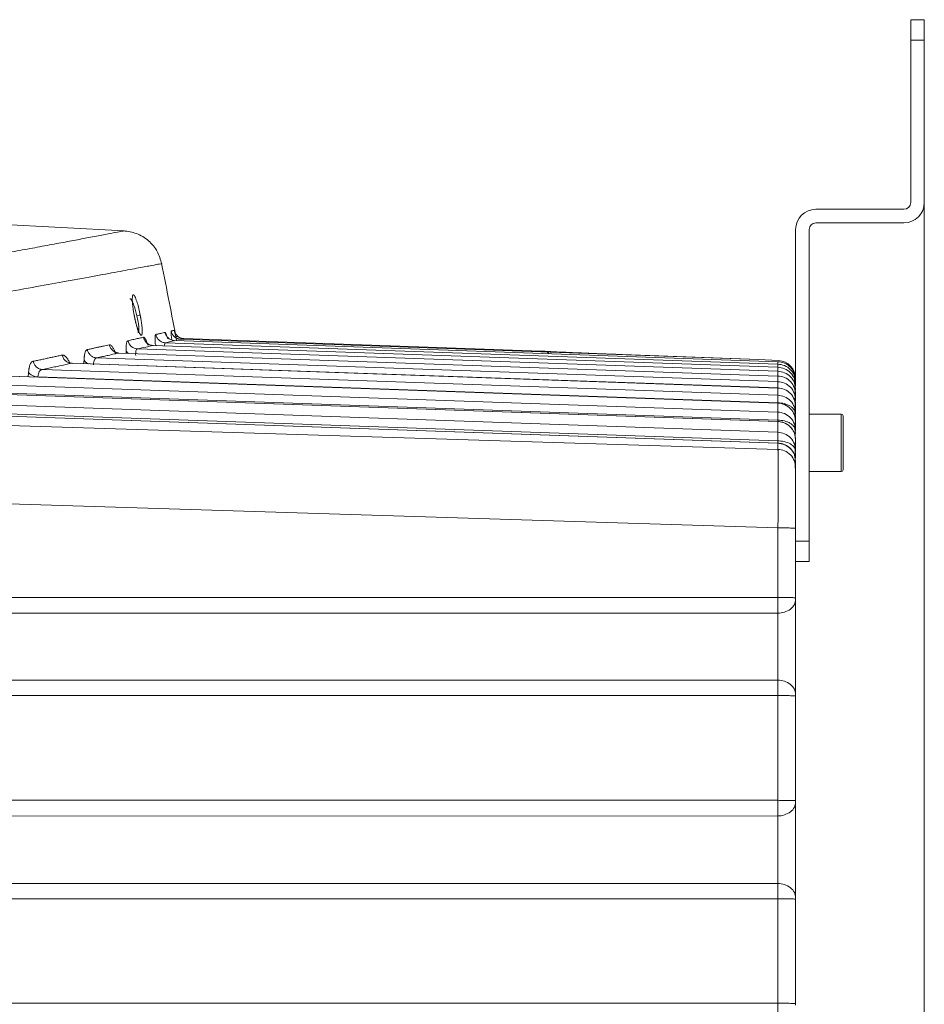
# Model space of a CAD drawing. Header units: millimetres. Extents: x 0 to 594, y 0 to 420.
# Tile 64 of 75: x 304 to 331, y 348 to 377. Entities that reach past the tile are written whole.
import ezdxf

# ---------------------------------------------------------------- set-up
doc = ezdxf.new("R2010")
doc.units = ezdxf.units.MM
doc.styles.add('SLDTEXTSTYLE1', font='TXT', dxfattribs={"width": 0.605})
doc.dimstyles.new('SLDDIMSTYLE1', dxfattribs={"dimtxt": 2.568319, "dimasz": 3.3, "dimexe": 0, "dimexo": 0.0625, "dimgap": 0.64208, "dimtad": 1, "dimdec": 0, "dimlfac": 5, "dimrnd": 1e-09, "dimzin": 12, "dimdsep": 46, "dimtxsty": 'SLDTEXTSTYLE1', "dimsah": 1, "dimcen": 0.09, "dimadec": 0, "dimazin": 3, "dimtfac": 1, "dimtdec": 1, "dimtofl": 0, "dimtmove": 0, "dimatfit": 3, "dimfxl": 0, "dimfrac": 2, "dimtolj": 1, "dimtzin": 12, "dimarcsym": 0})

# ---------------------------------------------------------------- blocks, each defined once
blk = doc.blocks.new('_D_6')
at = {"color": 7, "linetype": 'Continuous', "lineweight": 0}
for p, q in [((330.793, 372.004), (330.793, 209.104)), ((246.705, 327.56), (246.705, 209.104)), ((284.585, 214.636), (283.997, 214.636)), ((283.997, 214.636), (283.997, 210.692)), ((292.914, 214.636), (293.502, 214.636)), ((293.502, 214.636), (293.502, 210.692)), ((283.997, 210.692), (284.585, 210.692)), ((293.502, 210.692), (292.914, 210.692)), ((246.705, 210.104), (330.793, 210.104))]:
    blk.add_line(p, q, dxfattribs=at)
for points in [[(246.705, 210.104), (250.005, 209.604), (250.005, 210.604)], [(330.793, 210.104), (327.493, 210.604), (327.493, 209.604)]]:
    blk.add_solid(points, dxfattribs=at)
at = {"color": 7, "linetype": 'Continuous', "lineweight": 0, "char_height": 2.6458, "attachment_point": 1, "style": 'SLDTEXTSTYLE1'}
for s, insert in [('420', (285.81, 218.635)), ('16,6', (285.32, 214.103))]:
    blk.add_mtext(s, dxfattribs=dict(at, insert=insert))

msp = doc.modelspace()

# ---------------------------------------------------------------- linework, layer by layer
at = {"color": 7, "linetype": 'Continuous', "lineweight": 15}
for p, q in [((330.793, 377.404), (330.393, 377.404)), ((330.393, 376.804), (330.393, 377.404)), ((330.793, 377.404), (330.793, 376.804)), ((330.793, 376.804), (330.393, 376.804)), ((330.393, 376.804), (330.393, 372.004)), ((330.793, 372.004), (330.793, 376.804)), ((307.169, 371.166), (273.993, 372.904)), ((330.193, 371.804), (327.593, 371.804)), ((327.593, 371.404), (330.193, 371.404)), ((326.993, 371.204), (326.993, 366.581)), ((327.393, 362.004), (327.393, 371.204)), ((308.386, 367.864), (308.659, 367.925)), ((326.472, 367.303), (308.659, 367.925)), ((308.84, 367.966), (308.931, 367.986)), ((308.84, 367.966), (325.898, 367.37)), ((319.472, 367.618), (308.931, 367.986)), ((307.561, 367.681), (326.472, 367.02)), ((326.472, 367.138), (308.021, 367.783)), ((308.386, 367.864), (326.472, 367.232)), ((306.355, 367.416), (326.472, 366.713)), ((326.472, 366.879), (307.009, 367.559)), ((325.898, 367.37), (321.879, 367.513)), ((326.493, 367.339), (325.894, 367.369)), ((326.493, 367.339), (325.894, 367.369)), ((304.752, 367.071), (326.472, 366.31)), ((305.629, 367.255), (305.595, 367.258)), ((326.478, 366.526), (305.606, 367.256)), ((326.472, 366.525), (305.612, 367.255)), ((326.475, 366.079), (303.804, 366.873)), ((326.472, 366.077), (303.81, 366.871)), ((304.619, 366.854), (326.465, 366.088)), ((326.976, 366.784), (326.993, 366.691)), ((326.983, 366.745), (326.985, 366.8)), ((326.983, 366.633), (326.985, 366.751)), ((326.985, 366.785), (326.985, 366.857)), ((302.729, 366.644), (326.472, 365.811)), ((326.975, 366.524), (326.993, 366.46)), ((326.976, 366.572), (326.993, 366.48)), ((326.981, 366.527), (326.984, 366.618)), ((326.982, 366.527), (326.982, 366.563)), ((326.983, 366.393), (326.985, 366.537)), ((326.985, 366.573), (326.985, 366.693)), ((326.993, 366.527), (326.993, 366.515)), ((326.472, 365.534), (301.579, 366.407)), ((326.474, 365.536), (301.618, 366.408)), ((302.552, 366.415), (326.465, 365.578)), ((326.975, 366.215), (326.993, 366.152)), ((326.979, 366.202), (326.984, 366.361)), ((326.983, 366.011), (326.985, 366.228)), ((326.993, 366.425), (326.993, 366.374)), ((326.993, 366.243), (326.993, 366.339)), ((300.03, 365.893), (326.464, 364.966)), ((300.254, 366.137), (326.472, 365.216)), ((326.472, 366.077), (326.472, 366.076)), ((326.993, 366.117), (326.993, 366.021)), ((326.993, 365.841), (326.993, 365.986)), ((297.588, 365.608), (326.472, 364.712)), ((326.472, 364.895), (298.885, 365.864)), ((326.478, 364.898), (298.939, 365.865)), ((326.975, 365.81), (326.993, 365.749)), ((326.983, 365.563), (326.985, 365.824)), ((326.993, 365.714), (326.993, 365.574)), ((328.343, 365.754), (327.393, 365.754)), ((328.393, 365.704), (328.393, 364.241)), ((326.975, 365.308), (326.993, 365.25)), ((326.984, 365.048), (326.985, 365.323)), ((326.993, 365.344), (326.993, 365.539)), ((326.993, 365.215), (326.993, 365.185)), ((326.993, 364.749), (326.993, 364.996)), ((326.957, 364.551), (326.993, 364.358)), ((326.993, 364.619), (326.993, 364.449)), ((328.393, 364.241), (328.393, 364.104)), ((327.393, 364.054), (328.343, 364.054)), ((296.756, 363.318), (326.472, 362.394)), ((326.993, 362.345), (326.993, 362.004)), ((326.993, 362.004), (327.393, 362.004)), ((327.393, 362.004), (327.393, 361.404)), ((326.993, 361.404), (327.393, 361.404)), ((326.472, 360.338), (297.303, 360.339)), ((326.466, 359.872), (297.621, 359.873)), ((326.465, 357.894), (297.881, 357.894)), ((326.472, 357.441), (297.804, 357.441)), ((298.303, 354.346), (326.472, 354.346)), ((298.599, 353.885), (326.466, 353.883)), ((326.465, 351.89), (298.829, 351.889)), ((326.472, 351.438), (298.741, 351.437)), ((299.171, 348.352), (326.472, 348.352))]:
    msp.add_line(p, q, dxfattribs=at)
at = {"color": 8, "linetype": 'Continuous', "lineweight": 15}
for p, q in [((307.224, 367.552), (307.225, 367.629)), ((305.97, 367.243), (305.984, 367.35)), ((305.612, 367.254), (305.629, 367.252)), ((304.328, 366.854), (304.345, 366.988)), ((326.465, 365.536), (326.465, 365.578)), ((328.343, 364.2), (328.343, 365.754)), ((326.472, 365.533), (326.472, 365.533)), ((326.465, 364.898), (326.464, 364.966)), ((326.472, 364.894), (326.472, 364.895)), ((328.343, 364.054), (328.343, 364.2))]:
    msp.add_line(p, q, dxfattribs=at)
at = {"color": 8, "linetype": 'Continuous', "lineweight": 15, "flags": 128}
msp.add_lwpolyline([(308.11, 367.778), (308.1, 367.793), (308.085, 367.825)], dxfattribs=at)
at = {"color": 7, "linetype": 'Continuous', "lineweight": 15}
for centre, radius, start, end in [((330.193, 372.004), 0.2, 270, 0), ((330.193, 372.004), 0.6, 270, 0), ((327.593, 371.204), 0.6, 90, 180), ((327.593, 371.204), 0.2, 90, 180), ((13.993, 311.904), 300, 10.76524, 11.20513), ((307.575, 367.979), 0.299, 190.6839, 267.2443), ((326.453, 366.8), 0.54, 0, 86.1862), ((328.343, 365.704), 0.05, 0, 90), ((328.343, 364.104), 0.05, 270, 0)]:
    msp.add_arc(centre, radius, start, end, dxfattribs=at)
at = {"color": 8, "linetype": 'Continuous', "lineweight": 15}
for points, knots in [([(294.708, 368.981), (294.952, 369.02), (295.439, 369.098), (296.145, 369.212), (296.83, 369.324), (297.494, 369.434), (298.137, 369.542), (298.786, 369.652), (299.373, 369.752), (299.903, 369.843), (300.356, 369.922), (300.795, 369.998), (301.22, 370.073), (301.63, 370.146), (302.027, 370.216), (302.409, 370.284), (302.895, 370.372), (303.466, 370.475), (304.099, 370.591), (304.696, 370.701), (305.246, 370.804), (305.749, 370.898), (306.216, 370.986), (306.623, 371.063), (306.933, 371.122), (307.126, 371.159), (307.147, 371.163), (307.158, 371.165)], [0, 0, 0, 0, 0.030228, 0.060432, 0.090619, 0.120796, 0.150972, 0.181153, 0.215338, 0.239741, 0.264131, 0.288514, 0.312891, 0.337269, 0.36165, 0.386038, 0.410437, 0.458563, 0.506634, 0.556413, 0.609977, 0.663766, 0.721064, 0.790324, 0.859894, 0.931472, 1, 1, 1, 1]), ([(295.662, 368.015), (296.333, 368.122), (297.656, 368.331), (299.415, 368.62), (300.983, 368.884), (302.358, 369.122), (303.556, 369.334), (304.587, 369.52), (305.525, 369.69), (306.359, 369.843), (307.071, 369.974), (307.619, 370.076), (308.001, 370.149), (308.234, 370.193), (308.259, 370.198), (308.272, 370.2)], [0, 0, 0, 0, 0.083376, 0.164235, 0.242584, 0.318433, 0.391788, 0.462659, 0.531052, 0.611269, 0.690858, 0.769827, 0.848186, 0.925945, 1, 1, 1, 1]), ([(307.339, 369.16), (307.342, 369.161), (307.35, 369.164), (307.371, 369.143), (307.407, 369.087), (307.454, 368.976), (307.505, 368.819), (307.532, 368.711), (307.545, 368.66)], [0, 0, 0, 0, 0.059355, 0.192348, 0.339122, 0.59222, 0.809134, 1, 1, 1, 1]), ([(307.464, 368.678), (307.452, 368.747), (307.432, 368.854), (307.416, 368.99), (307.407, 369.091), (307.405, 369.18), (307.411, 369.245), (307.424, 369.281), (307.443, 369.285), (307.468, 369.258), (307.496, 369.21), (307.516, 369.15), (307.525, 369.123)], [0, 0, 0, 0, 0.149631, 0.233341, 0.323, 0.417565, 0.521241, 0.617229, 0.719136, 0.816781, 0.9149, 1, 1, 1, 1]), ([(307.695, 368.124), (307.694, 368.12), (307.693, 368.113), (307.69, 368.104), (307.687, 368.095), (307.679, 368.082), (307.663, 368.079), (307.638, 368.106), (307.61, 368.159), (307.581, 368.232), (307.555, 368.309), (307.533, 368.383), (307.517, 368.445), (307.502, 368.504), (307.489, 368.559), (307.476, 368.618), (307.468, 368.658), (307.464, 368.678)], [0, 0, 0, 0, 0.026676, 0.053319, 0.080004, 0.118153, 0.236319, 0.352411, 0.463915, 0.569323, 0.667631, 0.734462, 0.801374, 0.844609, 0.896538, 0.948164, 1, 1, 1, 1]), ([(307.545, 368.66), (307.558, 368.596), (307.584, 368.474), (307.601, 368.335), (307.604, 368.247), (307.599, 368.194), (307.588, 368.165), (307.576, 368.166), (307.571, 368.166)], [0, 0, 0, 0, 0.245822, 0.4698, 0.611031, 0.752033, 0.896742, 1, 1, 1, 1]), ([(308.375, 368.167), (308.382, 368.163), (308.393, 368.156), (308.419, 368.096), (308.442, 368.018), (308.453, 367.977)], [0, 0, 0, 0, 0.349063, 0.659643, 1, 1, 1, 1]), ([(307.294, 367.55), (307.285, 367.555), (307.251, 367.577), (307.236, 367.607), (307.225, 367.629)], [0, 0, 0, 0, 0.265418, 1, 1, 1, 1]), ([(308.364, 367.771), (308.363, 367.782), (308.36, 367.819), (308.368, 367.85), (308.38, 367.858), (308.386, 367.862)], [0, 0, 0, 0, 0.16435, 0.5769367, 1, 1, 1, 1]), ([(319.472, 367.615), (319.543, 367.61), (319.633, 367.602), (319.702, 367.55), (319.716, 367.539)], [0, 0, 0, 0, 0.797785, 1, 1, 1, 1]), ([(306.127, 367.238), (306.117, 367.241), (306.078, 367.253), (306.023, 367.291), (305.997, 367.33), (305.984, 367.35)], [0, 0, 0, 0, 0.154013, 0.561006, 1, 1, 1, 1]), ([(326.469, 367.138), (326.47, 367.152), (326.471, 367.187), (326.472, 367.22), (326.472, 367.227), (326.472, 367.231)], [0, 0, 0, 0, 0.253949, 0.626974, 1, 1, 1, 1]), ([(326.472, 367.231), (326.539, 367.221), (326.676, 367.202), (326.85, 367.075), (326.958, 366.924), (326.971, 366.819), (326.976, 366.784)], [0, 0, 0, 0, 0.2717104, 0.5647672, 0.8578283, 1, 1, 1, 1]), ([(326.472, 367.019), (326.539, 367.009), (326.676, 366.989), (326.85, 366.863), (326.957, 366.713), (326.971, 366.607), (326.976, 366.572)], [0, 0, 0, 0, 0.271634, 0.564602, 0.857583, 1, 1, 1, 1]), ([(326.903, 366.877), (326.905, 366.875), (326.929, 366.855), (326.962, 366.809), (326.971, 366.761), (326.975, 366.738)], [0, 0, 0, 0, 0.036768, 0.53085, 1, 1, 1, 1]), ([(326.465, 366.09), (326.532, 366.084), (326.635, 366.076), (326.758, 366.033), (326.842, 365.989), (326.909, 365.935), (326.962, 365.875), (326.971, 365.831), (326.975, 365.81)], [0, 0, 0, 0, 0.271536, 0.417404, 0.566275, 0.715147, 0.861017, 1, 1, 1, 1]), ([(326.465, 365.578), (326.532, 365.572), (326.635, 365.565), (326.758, 365.523), (326.842, 365.481), (326.909, 365.429), (326.962, 365.371), (326.971, 365.329), (326.975, 365.308)], [0, 0, 0, 0, 0.271497, 0.417353, 0.566214, 0.715075, 0.860931, 1, 1, 1, 1]), ([(326.472, 365.533), (326.519, 365.532), (326.568, 365.524), (326.666, 365.493), (326.715, 365.47), (326.804, 365.409), (326.844, 365.371), (326.911, 365.286), (326.938, 365.239), (326.957, 365.19)], [0, 0, 0, 0, 0.25, 0.25, 0.5, 0.5, 0.75, 0.75, 1, 1, 1, 1]), ([(326.472, 364.894), (326.539, 364.885), (326.677, 364.865), (326.847, 364.738), (326.944, 364.621), (326.957, 364.551), (326.957, 364.551)], [0, 0, 0, 0, 0.3169947, 0.658564, 0.9997749, 1, 1, 1, 1])]:
    msp.add_open_spline(points, degree=3, knots=knots, dxfattribs=at)
at = {"color": 7, "linetype": 'Continuous', "lineweight": 15}
for points, knots in [([(308.276, 370.192), (308.24, 370.318), (308.165, 370.576), (307.897, 370.891), (307.546, 371.112), (307.279, 371.149), (307.15, 371.167)], [0, 0, 0, 0, 0.242906, 0.50006, 0.757182, 1, 1, 1, 1]), ([(307.525, 369.123), (307.534, 369.097), (307.56, 369.031), (307.602, 368.871), (307.629, 368.742), (307.642, 368.678)], [0, 0, 0, 0, 0.240082, 0.626313, 1, 1, 1, 1]), ([(307.578, 368.175), (307.58, 368.177), (307.586, 368.184), (307.567, 368.245), (307.54, 368.34), (307.513, 368.439), (307.485, 368.557), (307.467, 368.644), (307.458, 368.688)], [0, 0, 0, 0, 0.08857, 0.352573, 0.500228, 0.657661, 0.82445, 1, 1, 1, 1]), ([(307.642, 368.678), (307.64, 368.678), (307.637, 368.677), (307.625, 368.675), (307.617, 368.674), (307.589, 368.669), (307.565, 368.664), (307.545, 368.66)], [0, 0, 0, 0, 0.25, 0.25, 0.5, 0.5, 1, 1, 1, 1]), ([(307.642, 368.678), (307.644, 368.667), (307.648, 368.645), (307.654, 368.612), (307.661, 368.573), (307.668, 368.528), (307.679, 368.459), (307.687, 368.389), (307.694, 368.323), (307.698, 368.273), (307.7, 368.228), (307.7, 368.187), (307.699, 368.151), (307.696, 368.133), (307.695, 368.124)], [0, 0, 0, 0, 0.047891, 0.094961, 0.141353, 0.21521, 0.290153, 0.447567, 0.536373, 0.625217, 0.717078, 0.808716, 0.903847, 1, 1, 1, 1]), ([(308.576, 367.937), (308.575, 367.947), (308.572, 367.967), (308.569, 367.994), (308.565, 368.021), (308.561, 368.054), (308.557, 368.091), (308.554, 368.13), (308.552, 368.163), (308.551, 368.185), (308.552, 368.198), (308.554, 368.206), (308.556, 368.207), (308.557, 368.208)], [0, 0, 0, 0, 0.05965, 0.119055, 0.178347, 0.237659, 0.354575, 0.471411, 0.602716, 0.734204, 0.822726, 0.911173, 1, 1, 1, 1]), ([(308.557, 368.208), (308.563, 368.209), (308.576, 368.212), (308.593, 368.216), (308.607, 368.219), (308.62, 368.222), (308.631, 368.224), (308.64, 368.227), (308.645, 368.228), (308.647, 368.228)], [0, 0, 0, 0, 0.147666, 0.293728, 0.438188, 0.581044, 0.722298, 0.86195, 1, 1, 1, 1]), ([(308.84, 367.965), (308.836, 367.965), (308.826, 367.965), (308.811, 367.967), (308.793, 367.969), (308.773, 367.974), (308.751, 367.981), (308.727, 367.99), (308.703, 368.003), (308.677, 368.019), (308.652, 368.039), (308.627, 368.064), (308.604, 368.093), (308.584, 368.127), (308.566, 368.165), (308.56, 368.193), (308.557, 368.208)], [0, 0, 0, 0, 0.033176, 0.072246, 0.117185, 0.168034, 0.224802, 0.28742, 0.355904, 0.430298, 0.510571, 0.596727, 0.688757, 0.786637, 0.890493, 1, 1, 1, 1]), ([(308.647, 368.228), (308.647, 368.228), (308.647, 368.228), (308.649, 368.225), (308.65, 368.221), (308.651, 368.216), (308.654, 368.205), (308.659, 368.185), (308.667, 368.152), (308.675, 368.113), (308.683, 368.071), (308.693, 368.023), (308.701, 367.985), (308.705, 367.967)], [0, 0, 0, 0, 0.053953, 0.107745, 0.161477, 0.215252, 0.269171, 0.406352, 0.544104, 0.654821, 0.765982, 0.882759, 1, 1, 1, 1]), ([(308.931, 367.984), (308.9, 367.985), (308.867, 367.992), (308.803, 368.016), (308.773, 368.034), (308.72, 368.079), (308.697, 368.107), (308.664, 368.166), (308.653, 368.197), (308.647, 368.228)], [0, 0, 0, 0, 0.25, 0.25, 0.5, 0.5, 0.75, 0.75, 1, 1, 1, 1]), ([(307.225, 367.629), (307.225, 367.638), (307.224, 367.656), (307.224, 367.682), (307.224, 367.707), (307.225, 367.73), (307.226, 367.763), (307.23, 367.803), (307.236, 367.845), (307.245, 367.878), (307.255, 367.902), (307.267, 367.918), (307.276, 367.921), (307.281, 367.923)], [0, 0, 0, 0, 0.051619, 0.103003, 0.154246, 0.20544, 0.256681, 0.3838, 0.510516, 0.633897, 0.758345, 0.878657, 1, 1, 1, 1]), ([(307.281, 367.923), (307.305, 367.929), (307.352, 367.939), (307.422, 367.954), (307.489, 367.969), (307.555, 367.984), (307.618, 367.998), (307.68, 368.012), (307.72, 368.021), (307.739, 368.025)], [0, 0, 0, 0, 0.143168, 0.286232, 0.429192, 0.572049, 0.714802, 0.857453, 1, 1, 1, 1]), ([(307.739, 368.025), (307.741, 368.025), (307.745, 368.026), (307.751, 368.024), (307.758, 368.021), (307.764, 368.015), (307.774, 368.005), (307.789, 367.986), (307.806, 367.955), (307.823, 367.92), (307.84, 367.88), (307.858, 367.833), (307.871, 367.795), (307.877, 367.777)], [0, 0, 0, 0, 0.05682, 0.11352, 0.17022, 0.22704, 0.284101, 0.416777, 0.549938, 0.654982, 0.76035, 0.879968, 1, 1, 1, 1]), ([(308.021, 367.782), (307.99, 367.783), (307.957, 367.789), (307.895, 367.813), (307.864, 367.831), (307.812, 367.877), (307.79, 367.904), (307.756, 367.963), (307.745, 367.994), (307.739, 368.025)], [0, 0, 0, 0, 0.25, 0.25, 0.5, 0.5, 0.75, 0.75, 1, 1, 1, 1]), ([(308.085, 367.825), (308.084, 367.834), (308.083, 367.853), (308.081, 367.881), (308.08, 367.906), (308.078, 367.939), (308.078, 367.976), (308.078, 368.017), (308.081, 368.052), (308.085, 368.077), (308.09, 368.093), (308.096, 368.103), (308.101, 368.105), (308.103, 368.106)], [0, 0, 0, 0, 0.056498, 0.112803, 0.169034, 0.225305, 0.33829, 0.451093, 0.580748, 0.710732, 0.806862, 0.903088, 1, 1, 1, 1]), ([(308.103, 368.106), (308.117, 368.109), (308.144, 368.115), (308.182, 368.124), (308.217, 368.132), (308.263, 368.142), (308.317, 368.154), (308.356, 368.163), (308.375, 368.167)], [0, 0, 0, 0, 0.131198, 0.258228, 0.381092, 0.49979, 0.750003, 1, 1, 1, 1]), ([(308.386, 367.862), (308.355, 367.864), (308.322, 367.87), (308.259, 367.894), (308.229, 367.912), (308.176, 367.958), (308.153, 367.985), (308.12, 368.044), (308.109, 368.075), (308.103, 368.106)], [0, 0, 0, 0, 0.25, 0.25, 0.5, 0.5, 0.75, 0.75, 1, 1, 1, 1]), ([(308.659, 367.923), (308.642, 367.923), (308.625, 367.926), (308.592, 367.933), (308.576, 367.938), (308.529, 367.956), (308.5, 367.974), (308.449, 368.017), (308.427, 368.044), (308.402, 368.087), (308.395, 368.103), (308.383, 368.134), (308.379, 368.151), (308.376, 368.167)], [0, 0, 0, 0, 0.125, 0.125, 0.25, 0.25, 0.5, 0.5, 0.75, 0.75, 0.875, 0.875, 1, 1, 1, 1]), ([(308.936, 367.982), (308.913, 367.984), (308.869, 367.987), (308.811, 368.008), (308.766, 368.03), (308.737, 368.044), (308.721, 368.049), (308.718, 368.044), (308.717, 368.042)], [0, 0, 0, 0, 0.182797, 0.352448, 0.520494, 0.703082, 0.919194, 1, 1, 1, 1]), ([(305.984, 367.35), (305.984, 367.36), (305.985, 367.379), (305.986, 367.407), (305.988, 367.433), (305.99, 367.458), (305.994, 367.493), (306.002, 367.535), (306.013, 367.577), (306.027, 367.611), (306.043, 367.636), (306.06, 367.652), (306.072, 367.657), (306.079, 367.659)], [0, 0, 0, 0, 0.053119, 0.106007, 0.158771, 0.21152, 0.264363, 0.392715, 0.521002, 0.642182, 0.764523, 0.881713, 1, 1, 1, 1]), ([(306.079, 367.659), (306.112, 367.666), (306.179, 367.681), (306.276, 367.702), (306.371, 367.723), (306.464, 367.743), (306.555, 367.763), (306.644, 367.783), (306.702, 367.796), (306.731, 367.802)], [0, 0, 0, 0, 0.1435781, 0.2869154, 0.4300123, 0.5728689, 0.7154856, 0.8578625, 1, 1, 1, 1]), ([(306.355, 367.415), (306.32, 367.417), (306.286, 367.425), (306.225, 367.451), (306.198, 367.469), (306.154, 367.508), (306.133, 367.533), (306.099, 367.59), (306.086, 367.624), (306.079, 367.659)], [0, 0, 0, 0, 0.25, 0.25, 0.5, 0.5, 0.75, 0.75, 1, 1, 1, 1]), ([(306.731, 367.802), (306.734, 367.802), (306.739, 367.803), (306.748, 367.802), (306.757, 367.799), (306.767, 367.794), (306.781, 367.785), (306.8, 367.766), (306.824, 367.735), (306.847, 367.697), (306.87, 367.654), (306.892, 367.608), (306.906, 367.574), (306.913, 367.557)], [0, 0, 0, 0, 0.0567732, 0.1134515, 0.1701552, 0.2270043, 0.2841178, 0.4173417, 0.5511187, 0.6687408, 0.7870097, 0.8933283, 1, 1, 1, 1]), ([(307.009, 367.558), (306.979, 367.56), (306.947, 367.566), (306.885, 367.59), (306.855, 367.608), (306.803, 367.654), (306.781, 367.681), (306.748, 367.74), (306.737, 367.771), (306.731, 367.802)], [0, 0, 0, 0, 0.25, 0.25, 0.5, 0.5, 0.75, 0.75, 1, 1, 1, 1]), ([(307.508, 367.484), (307.504, 367.543), (307.507, 367.592), (307.526, 367.659), (307.541, 367.677), (307.561, 367.68)], [0, 0, 0, 0, 0.5, 0.5, 1, 1, 1, 1]), ([(308.038, 367.779), (308.016, 367.781), (307.974, 367.783), (307.923, 367.8), (307.89, 367.815), (307.871, 367.825), (307.871, 367.818), (307.871, 367.815)], [0, 0, 0, 0, 0.219936, 0.425732, 0.625117, 0.8288384, 1, 1, 1, 1]), ([(319.472, 367.617), (319.472, 367.617), (319.473, 367.617), (319.472, 367.618), (319.472, 367.618), (319.472, 367.618), (319.472, 367.618)], [0, 0, 0, 0, 0.21059, 0.499996, 0.793527, 1, 1, 1, 1]), ([(321.879, 367.513), (321.858, 367.514), (321.815, 367.515), (321.751, 367.518), (321.688, 367.52), (321.624, 367.522), (321.561, 367.525), (321.445, 367.529), (321.277, 367.535), (321.055, 367.544), (320.833, 367.553), (320.535, 367.565), (320.191, 367.58), (319.911, 367.593), (319.736, 367.601), (319.633, 367.606), (319.556, 367.611), (319.511, 367.614), (319.487, 367.615), (319.475, 367.616), (319.473, 367.617), (319.472, 367.617)], [0, 0, 0, 0, 0.016606, 0.033195, 0.049779, 0.066366, 0.082969, 0.099598, 0.158566, 0.217538, 0.282931, 0.348361, 0.486332, 0.626322, 0.694589, 0.762916, 0.826206, 0.889594, 0.926409, 0.963173, 1, 1, 1, 1]), ([(304.481, 367.314), (304.524, 367.323), (304.61, 367.341), (304.737, 367.368), (304.862, 367.395), (304.984, 367.422), (305.105, 367.447), (305.223, 367.473), (305.3, 367.49), (305.338, 367.498)], [0, 0, 0, 0, 0.143762, 0.287222, 0.43038, 0.573237, 0.715792, 0.858047, 1, 1, 1, 1]), ([(305.338, 367.498), (305.342, 367.499), (305.348, 367.5), (305.359, 367.499), (305.369, 367.498), (305.38, 367.494), (305.398, 367.487), (305.425, 367.469), (305.457, 367.435), (305.488, 367.395), (305.516, 367.353), (305.542, 367.307), (305.559, 367.273), (305.568, 367.256)], [0, 0, 0, 0, 0.0501833, 0.1003486, 0.1505792, 0.200958, 0.2515671, 0.4014549, 0.5523662, 0.6697969, 0.787802, 0.893779, 1, 1, 1, 1]), ([(305.612, 367.254), (305.577, 367.256), (305.544, 367.265), (305.484, 367.291), (305.457, 367.308), (305.413, 367.347), (305.392, 367.372), (305.358, 367.43), (305.345, 367.463), (305.338, 367.498)], [0, 0, 0, 0, 0.25, 0.25, 0.5, 0.5, 0.75, 0.75, 1, 1, 1, 1]), ([(306.263, 367.21), (306.264, 367.272), (306.273, 367.322), (306.305, 367.392), (306.327, 367.412), (306.355, 367.415)], [0, 0, 0, 0, 0.5, 0.5, 1, 1, 1, 1]), ([(306.355, 367.415), (306.386, 367.422), (306.455, 367.437), (306.568, 367.462), (306.715, 367.494), (306.865, 367.527), (306.967, 367.549), (307.009, 367.558)], [0, 0, 0, 0, 0.131998, 0.298669, 0.500012, 0.794629, 1, 1, 1, 1]), ([(306.917, 367.579), (306.911, 367.581), (306.9, 367.586), (306.901, 367.58), (306.902, 367.578)], [0, 0, 0, 0, 0.659542, 1, 1, 1, 1]), ([(304.345, 366.988), (304.346, 366.998), (304.347, 367.018), (304.35, 367.047), (304.354, 367.075), (304.358, 367.101), (304.365, 367.138), (304.376, 367.182), (304.393, 367.227), (304.412, 367.262), (304.434, 367.288), (304.456, 367.306), (304.473, 367.311), (304.481, 367.314)], [0, 0, 0, 0, 0.053145, 0.106104, 0.158993, 0.21193, 0.265031, 0.394215, 0.523894, 0.644816, 0.76671, 0.882825, 1, 1, 1, 1]), ([(304.752, 367.07), (304.718, 367.072), (304.684, 367.08), (304.625, 367.107), (304.599, 367.124), (304.555, 367.163), (304.535, 367.188), (304.501, 367.245), (304.488, 367.278), (304.481, 367.314)], [0, 0, 0, 0, 0.25, 0.25, 0.5, 0.5, 0.75, 0.75, 1, 1, 1, 1]), ([(304.619, 366.854), (304.624, 366.919), (304.639, 366.971), (304.685, 367.045), (304.716, 367.065), (304.752, 367.07)], [0, 0, 0, 0, 0.5, 0.5, 1, 1, 1, 1]), ([(304.752, 367.07), (304.791, 367.078), (304.88, 367.097), (305.028, 367.129), (305.22, 367.17), (305.419, 367.213), (305.555, 367.242), (305.612, 367.254)], [0, 0, 0, 0, 0.129276, 0.295946, 0.50001, 0.791035, 1, 1, 1, 1]), ([(326.472, 367.301), (326.539, 367.292), (326.677, 367.272), (326.85, 367.145), (326.958, 366.995), (326.971, 366.889), (326.976, 366.855)], [0, 0, 0, 0, 0.272166, 0.565417, 0.858345, 1, 1, 1, 1]), ([(326.472, 367.137), (326.539, 367.127), (326.677, 367.108), (326.85, 366.981), (326.958, 366.83), (326.972, 366.725), (326.976, 366.69)], [0, 0, 0, 0, 0.272096, 0.565278, 0.858146, 1, 1, 1, 1]), ([(304.619, 366.854), (304.588, 366.856), (304.559, 366.86), (304.52, 366.87), (304.508, 366.873), (304.484, 366.882), (304.472, 366.887), (304.436, 366.903), (304.413, 366.917), (304.373, 366.949), (304.356, 366.968), (304.345, 366.988)], [0, 0, 0, 0, 0.25, 0.25, 0.375, 0.375, 0.5, 0.5, 0.75, 0.75, 1, 1, 1, 1]), ([(326.466, 366.821), (326.468, 366.88), (326.469, 366.928), (326.472, 366.996), (326.472, 367.015), (326.472, 367.019)], [0, 0, 0, 0, 0.5, 0.5, 1, 1, 1, 1]), ([(326.472, 366.878), (326.535, 366.876), (326.602, 366.862), (326.73, 366.807), (326.792, 366.766), (326.893, 366.661), (326.932, 366.598), (326.982, 366.468), (326.993, 366.401), (326.993, 366.339)], [0, 0, 0, 0, 0.25, 0.25, 0.5, 0.5, 0.75, 0.75, 1, 1, 1, 1]), ([(326.984, 366.86), (326.985, 366.858), (326.986, 366.853), (326.987, 366.847), (326.988, 366.842), (326.989, 366.84), (326.989, 366.839), (326.989, 366.838), (326.989, 366.838), (326.989, 366.838), (326.989, 366.838), (326.989, 366.838), (326.989, 366.838), (326.989, 366.838), (326.989, 366.838), (326.989, 366.838), (326.99, 366.832), (326.993, 366.816), (326.993, 366.8), (326.994, 366.79)], [0, 0, 0, 0, 0.084123, 0.200205, 0.259149, 0.288846, 0.303751, 0.311218, 0.314955, 0.316824, 0.317759, 0.318226, 0.31846, 0.318577, 0.318635, 0.318665, 0.318694, 0.568016, 1, 1, 1, 1]), ([(326.466, 366.504), (326.468, 366.565), (326.469, 366.615), (326.472, 366.686), (326.472, 366.707), (326.472, 366.712)], [0, 0, 0, 0, 0.5, 0.5, 1, 1, 1, 1]), ([(326.472, 366.711), (326.535, 366.709), (326.601, 366.696), (326.73, 366.641), (326.791, 366.599), (326.892, 366.495), (326.932, 366.432), (326.982, 366.302), (326.993, 366.235), (326.993, 366.173)], [0, 0, 0, 0, 0.25, 0.25, 0.5, 0.5, 0.75, 0.75, 1, 1, 1, 1]), ([(326.472, 366.524), (326.535, 366.522), (326.602, 366.509), (326.73, 366.454), (326.792, 366.412), (326.893, 366.308), (326.932, 366.245), (326.982, 366.115), (326.993, 366.048), (326.993, 365.986)], [0, 0, 0, 0, 0.25, 0.25, 0.5, 0.5, 0.75, 0.75, 1, 1, 1, 1]), ([(326.465, 366.088), (326.467, 366.152), (326.469, 366.204), (326.471, 366.28), (326.472, 366.303), (326.472, 366.309)], [0, 0, 0, 0, 0.5, 0.5, 1, 1, 1, 1]), ([(326.472, 366.309), (326.535, 366.307), (326.601, 366.294), (326.73, 366.239), (326.791, 366.197), (326.892, 366.093), (326.932, 366.03), (326.982, 365.9), (326.993, 365.833), (326.993, 365.771)], [0, 0, 0, 0, 0.25, 0.25, 0.5, 0.5, 0.75, 0.75, 1, 1, 1, 1]), ([(326.981, 366.194), (326.981, 366.221), (326.982, 366.255), (326.982, 366.31), (326.983, 366.323)], [0, 0, 0, 0, 0.765294, 1, 1, 1, 1]), ([(326.472, 366.077), (326.535, 366.074), (326.602, 366.061), (326.73, 366.006), (326.792, 365.964), (326.893, 365.86), (326.932, 365.798), (326.982, 365.668), (326.993, 365.601), (326.993, 365.539)], [0, 0, 0, 0, 0.25, 0.25, 0.5, 0.5, 0.75, 0.75, 1, 1, 1, 1]), ([(326.465, 365.578), (326.467, 365.643), (326.469, 365.699), (326.471, 365.779), (326.472, 365.804), (326.472, 365.811)], [0, 0, 0, 0, 0.5, 0.5, 1, 1, 1, 1]), ([(326.472, 365.811), (326.535, 365.809), (326.601, 365.795), (326.73, 365.741), (326.791, 365.699), (326.892, 365.595), (326.932, 365.533), (326.982, 365.403), (326.993, 365.336), (326.993, 365.274)], [0, 0, 0, 0, 0.25, 0.25, 0.5, 0.5, 0.75, 0.75, 1, 1, 1, 1]), ([(326.957, 365.192), (326.933, 365.241), (326.884, 365.339), (326.762, 365.449), (326.619, 365.52), (326.517, 365.531), (326.467, 365.536)], [0, 0, 0, 0, 0.255246, 0.51438, 0.765853, 1, 1, 1, 1]), ([(326.464, 364.966), (326.467, 365.035), (326.468, 365.094), (326.471, 365.179), (326.472, 365.207), (326.472, 365.216)], [0, 0, 0, 0, 0.5, 0.5, 1, 1, 1, 1]), ([(326.472, 365.216), (326.535, 365.213), (326.601, 365.2), (326.73, 365.145), (326.791, 365.104), (326.892, 365), (326.932, 364.938), (326.982, 364.808), (326.993, 364.741), (326.993, 364.679)], [0, 0, 0, 0, 0.25, 0.25, 0.5, 0.5, 0.75, 0.75, 1, 1, 1, 1]), ([(326.464, 364.966), (326.527, 364.965), (326.595, 364.958), (326.725, 364.927), (326.788, 364.903), (326.89, 364.842), (326.931, 364.805), (326.982, 364.73), (326.993, 364.69), (326.993, 364.654)], [0, 0, 0, 0, 0.25, 0.25, 0.5, 0.5, 0.75, 0.75, 1, 1, 1, 1]), ([(326.957, 364.554), (326.933, 364.603), (326.884, 364.701), (326.762, 364.81), (326.619, 364.882), (326.517, 364.893), (326.467, 364.898)], [0, 0, 0, 0, 0.2552467, 0.5143823, 0.7658554, 1, 1, 1, 1]), ([(326.472, 362.394), (326.472, 362.417), (326.473, 362.462), (326.473, 362.531), (326.474, 362.598), (326.474, 362.666), (326.474, 362.732), (326.475, 362.799), (326.475, 362.864), (326.475, 362.93), (326.476, 362.994), (326.476, 363.058), (326.476, 363.121), (326.477, 363.183), (326.477, 363.244), (326.477, 363.304), (326.477, 363.364), (326.477, 363.422), (326.478, 363.479), (326.478, 363.536), (326.478, 363.591), (326.478, 363.645), (326.478, 363.699), (326.478, 363.751), (326.478, 363.801), (326.478, 363.851), (326.478, 363.899), (326.478, 363.962), (326.478, 364.038), (326.478, 364.125), (326.478, 364.207), (326.478, 364.285), (326.477, 364.357), (326.477, 364.424), (326.477, 364.485), (326.476, 364.541), (326.475, 364.589), (326.475, 364.631), (326.474, 364.666), (326.473, 364.694), (326.473, 364.706), (326.472, 364.712)], [0, 0, 0, 0, 0.020045, 0.040025, 0.05994, 0.079788, 0.099572, 0.11929, 0.138943, 0.15853, 0.178052, 0.197509, 0.2169, 0.236226, 0.255487, 0.274682, 0.293812, 0.312877, 0.331876, 0.350811, 0.36968, 0.388484, 0.407223, 0.425896, 0.444505, 0.463048, 0.481526, 0.499939, 0.536817, 0.573958, 0.611365, 0.649036, 0.686971, 0.725171, 0.763637, 0.802367, 0.841363, 0.880624, 0.92015, 0.959942, 1, 1, 1, 1]), ([(326.472, 364.712), (326.535, 364.709), (326.601, 364.696), (326.73, 364.641), (326.791, 364.6), (326.892, 364.496), (326.932, 364.434), (326.982, 364.305), (326.993, 364.238), (326.993, 364.176)], [0, 0, 0, 0, 0.25, 0.25, 0.5, 0.5, 0.75, 0.75, 1, 1, 1, 1]), ([(326.984, 364.426), (326.984, 364.431), (326.984, 364.509), (326.985, 364.619), (326.985, 364.724)], [0, 0, 0, 0, 0.052959, 1, 1, 1, 1]), ([(326.982, 364.16), (326.982, 364.177), (326.983, 364.229), (326.983, 364.319), (326.984, 364.38)], [0, 0, 0, 0, 0.323568, 1, 1, 1, 1]), ([(326.993, 362.38), (326.993, 362.398), (326.993, 362.435), (326.993, 362.49), (326.993, 362.548), (326.993, 362.62), (326.993, 362.728), (326.993, 362.866), (326.993, 363.022), (326.993, 363.173), (326.993, 363.367), (326.993, 363.545), (326.993, 363.703), (326.993, 363.81), (326.993, 363.905), (326.993, 363.987), (326.993, 364.055), (326.993, 364.1), (326.993, 364.13), (326.993, 364.149), (326.993, 364.165), (326.993, 364.172), (326.993, 364.176)], [0, 0, 0, 0, 0.020801, 0.041606, 0.062415, 0.087084, 0.124226, 0.186128, 0.248504, 0.311211, 0.374094, 0.499956, 0.562953, 0.625898, 0.688757, 0.751457, 0.813836, 0.875747, 0.903454, 0.937571, 0.968789, 1, 1, 1, 1]), ([(326.472, 360.338), (326.472, 360.681), (326.472, 361.366), (326.472, 362.052), (326.472, 362.394)], [0, 0, 0, 0, 0.500242, 1, 1, 1, 1]), ([(326.472, 362.394), (326.535, 362.394), (326.601, 362.394), (326.73, 362.392), (326.791, 362.391), (326.892, 362.388), (326.932, 362.386), (326.982, 362.383), (326.993, 362.381), (326.993, 362.38)], [0, 0, 0, 0, 0.25, 0.25, 0.5, 0.5, 0.75, 0.75, 1, 1, 1, 1]), ([(326.994, 360.325), (326.994, 360.667), (326.994, 361.352), (326.993, 362.037), (326.993, 362.38)], [0, 0, 0, 0, 0.499647, 1, 1, 1, 1]), ([(326.466, 359.872), (326.466, 359.88), (326.467, 359.895), (326.467, 359.92), (326.468, 359.946), (326.469, 359.973), (326.469, 360.002), (326.47, 360.031), (326.47, 360.062), (326.471, 360.12), (326.472, 360.207), (326.472, 360.29), (326.472, 360.333), (326.472, 360.338)], [0, 0, 0, 0, 0.064828, 0.12982, 0.194975, 0.260294, 0.325775, 0.391421, 0.457229, 0.523201, 0.753785, 0.971132, 1, 1, 1, 1]), ([(326.466, 359.873), (326.529, 359.874), (326.596, 359.884), (326.726, 359.924), (326.788, 359.955), (326.891, 360.034), (326.931, 360.082), (326.982, 360.18), (326.993, 360.231), (326.993, 360.278)], [0, 0, 0, 0, 0.25, 0.25, 0.5, 0.5, 0.75, 0.75, 1, 1, 1, 1]), ([(326.472, 360.338), (326.541, 360.338), (326.61, 360.338), (326.736, 360.337), (326.794, 360.336), (326.89, 360.333), (326.929, 360.332), (326.981, 360.328), (326.994, 360.326), (326.994, 360.325)], [0, 0, 0, 0, 0.25, 0.25, 0.5, 0.5, 0.75, 0.75, 1, 1, 1, 1]), ([(326.993, 357.474), (326.993, 357.481), (326.993, 357.502), (326.993, 357.546), (326.993, 357.606), (326.993, 357.679), (326.993, 357.78), (326.993, 357.918), (326.993, 358.092), (326.993, 358.277), (326.993, 358.532), (326.993, 358.864), (326.993, 359.198), (326.993, 359.456), (326.993, 359.643), (326.993, 359.821), (326.993, 359.962), (326.993, 360.066), (326.993, 360.15), (326.993, 360.219), (326.993, 360.264), (326.993, 360.278)], [0, 0, 0, 0, 0.010725, 0.031883, 0.063476, 0.09247, 0.125815, 0.188077, 0.250815, 0.31373, 0.376495, 0.501333, 0.626004, 0.688574, 0.751221, 0.813603, 0.875405, 0.908388, 0.937181, 0.979931, 1, 1, 1, 1]), ([(326.465, 357.894), (326.465, 357.905), (326.466, 357.927), (326.466, 357.962), (326.467, 357.999), (326.467, 358.036), (326.468, 358.075), (326.468, 358.115), (326.469, 358.155), (326.469, 358.197), (326.469, 358.239), (326.47, 358.282), (326.47, 358.326), (326.47, 358.371), (326.471, 358.416), (326.471, 358.461), (326.471, 358.507), (326.471, 358.553), (326.472, 358.599), (326.472, 358.645), (326.472, 358.692), (326.472, 358.738), (326.472, 358.785), (326.472, 358.831), (326.472, 358.908), (326.472, 359.017), (326.472, 359.156), (326.471, 359.292), (326.471, 359.408), (326.47, 359.504), (326.469, 359.583), (326.469, 359.66), (326.468, 359.735), (326.467, 359.806), (326.466, 359.85), (326.466, 359.872)], [0, 0, 0, 0, 0.023207, 0.046292, 0.069246, 0.092066, 0.114755, 0.137317, 0.159754, 0.182067, 0.204259, 0.22633, 0.248283, 0.270117, 0.291834, 0.313432, 0.334911, 0.356271, 0.377511, 0.398632, 0.419632, 0.440512, 0.461274, 0.481916, 0.50244, 0.564237, 0.626359, 0.6888, 0.751547, 0.790864, 0.831004, 0.871975, 0.913792, 0.956474, 1, 1, 1, 1]), ([(326.472, 357.441), (326.472, 357.452), (326.472, 357.476), (326.472, 357.511), (326.472, 357.546), (326.472, 357.581), (326.471, 357.616), (326.471, 357.651), (326.47, 357.685), (326.47, 357.718), (326.469, 357.751), (326.469, 357.782), (326.468, 357.812), (326.467, 357.841), (326.466, 357.869), (326.465, 357.886), (326.465, 357.894)], [0, 0, 0, 0, 0.067064, 0.134799, 0.203206, 0.272284, 0.342034, 0.412455, 0.483548, 0.555313, 0.627749, 0.700856, 0.774635, 0.849085, 0.924207, 1, 1, 1, 1]), ([(326.465, 357.894), (326.528, 357.893), (326.596, 357.883), (326.726, 357.841), (326.788, 357.809), (326.891, 357.727), (326.931, 357.678), (326.982, 357.575), (326.993, 357.523), (326.993, 357.474)], [0, 0, 0, 0, 0.25, 0.25, 0.5, 0.5, 0.75, 0.75, 1, 1, 1, 1]), ([(326.472, 354.346), (326.472, 354.862), (326.472, 355.894), (326.472, 356.925), (326.472, 357.441)], [0, 0, 0, 0, 0.500393, 1, 1, 1, 1]), ([(326.472, 357.441), (326.535, 357.441), (326.602, 357.44), (326.73, 357.439), (326.792, 357.438), (326.893, 357.436), (326.932, 357.434), (326.982, 357.431), (326.993, 357.43), (326.993, 357.428)], [0, 0, 0, 0, 0.25, 0.25, 0.5, 0.5, 0.75, 0.75, 1, 1, 1, 1]), ([(326.466, 353.884), (326.466, 353.892), (326.467, 353.908), (326.467, 353.934), (326.468, 353.96), (326.469, 353.988), (326.469, 354.016), (326.47, 354.045), (326.47, 354.075), (326.471, 354.105), (326.471, 354.135), (326.471, 354.166), (326.472, 354.196), (326.472, 354.226), (326.472, 354.257), (326.472, 354.287), (326.472, 354.316), (326.472, 354.336), (326.472, 354.346)], [0, 0, 0, 0, 0.0687793, 0.1367213, 0.2038262, 0.2700938, 0.3355242, 0.4001174, 0.4638733, 0.526792, 0.5888735, 0.6501177, 0.7105246, 0.7700942, 0.8288266, 0.8867217, 0.9437795, 1, 1, 1, 1]), ([(326.466, 353.885), (326.529, 353.886), (326.596, 353.895), (326.726, 353.936), (326.788, 353.967), (326.891, 354.045), (326.931, 354.092), (326.982, 354.191), (326.993, 354.241), (326.993, 354.288)], [0, 0, 0, 0, 0.25, 0.25, 0.5, 0.5, 0.75, 0.75, 1, 1, 1, 1]), ([(326.472, 354.346), (326.535, 354.346), (326.601, 354.345), (326.73, 354.344), (326.791, 354.343), (326.892, 354.341), (326.932, 354.34), (326.982, 354.337), (326.993, 354.336), (326.993, 354.334)], [0, 0, 0, 0, 0.25, 0.25, 0.5, 0.5, 0.75, 0.75, 1, 1, 1, 1]), ([(326.993, 351.472), (326.993, 351.48), (326.993, 351.502), (326.993, 351.547), (326.993, 351.607), (326.993, 351.68), (326.993, 351.783), (326.993, 351.921), (326.993, 352.097), (326.993, 352.282), (326.993, 352.475), (326.993, 352.672), (326.993, 352.937), (326.993, 353.205), (326.993, 353.463), (326.993, 353.65), (326.993, 353.829), (326.993, 353.97), (326.993, 354.074), (326.993, 354.159), (326.993, 354.229), (326.993, 354.274), (326.993, 354.288)], [0, 0, 0, 0, 0.0108751, 0.0320144, 0.0634215, 0.0923996, 0.1257272, 0.1879592, 0.2506589, 0.3135343, 0.3762655, 0.4388051, 0.5012389, 0.6258946, 0.6884596, 0.7511043, 0.813496, 0.875329, 0.9082892, 0.9371483, 0.9798162, 1, 1, 1, 1]), ([(326.465, 351.89), (326.466, 351.901), (326.466, 351.924), (326.466, 351.959), (326.467, 351.996), (326.467, 352.034), (326.468, 352.074), (326.468, 352.114), (326.469, 352.155), (326.469, 352.197), (326.47, 352.24), (326.47, 352.284), (326.47, 352.328), (326.47, 352.373), (326.471, 352.418), (326.471, 352.464), (326.471, 352.51), (326.471, 352.556), (326.472, 352.602), (326.472, 352.649), (326.472, 352.696), (326.472, 352.742), (326.472, 352.789), (326.472, 352.835), (326.472, 352.896), (326.472, 352.971), (326.472, 353.061), (326.472, 353.151), (326.472, 353.24), (326.471, 353.329), (326.471, 353.417), (326.47, 353.502), (326.469, 353.586), (326.469, 353.666), (326.468, 353.743), (326.467, 353.816), (326.466, 353.861), (326.466, 353.883)], [0, 0, 0, 0, 0.023188, 0.046253, 0.069189, 0.09199, 0.11466, 0.137203, 0.15962, 0.181913, 0.204084, 0.226135, 0.248066, 0.269879, 0.291574, 0.313149, 0.334606, 0.355943, 0.37716, 0.398257, 0.419233, 0.440089, 0.460826, 0.481443, 0.501941, 0.541354, 0.581143, 0.621313, 0.66186, 0.702781, 0.744073, 0.785738, 0.827785, 0.870222, 0.913065, 0.956332, 1, 1, 1, 1]), ([(326.472, 351.438), (326.472, 351.449), (326.472, 351.474), (326.472, 351.51), (326.472, 351.546), (326.472, 351.583), (326.471, 351.62), (326.471, 351.657), (326.47, 351.693), (326.47, 351.729), (326.469, 351.764), (326.468, 351.797), (326.467, 351.83), (326.466, 351.861), (326.466, 351.88), (326.465, 351.89)], [0, 0, 0, 0, 0.068974, 0.139273, 0.210897, 0.283846, 0.358119, 0.433718, 0.510641, 0.588889, 0.668462, 0.749359, 0.831581, 0.915128, 1, 1, 1, 1]), ([(326.465, 351.889), (326.528, 351.888), (326.596, 351.878), (326.726, 351.836), (326.788, 351.804), (326.891, 351.723), (326.931, 351.675), (326.982, 351.573), (326.993, 351.521), (326.993, 351.472)], [0, 0, 0, 0, 0.25, 0.25, 0.5, 0.5, 0.75, 0.75, 1, 1, 1, 1]), ([(326.472, 348.352), (326.472, 348.867), (326.472, 349.895), (326.472, 350.924), (326.472, 351.438)], [0, 0, 0, 0, 0.500313, 1, 1, 1, 1]), ([(326.472, 351.438), (326.535, 351.438), (326.602, 351.437), (326.73, 351.436), (326.792, 351.435), (326.893, 351.433), (326.932, 351.432), (326.982, 351.43), (326.993, 351.428), (326.993, 351.427)], [0, 0, 0, 0, 0.25, 0.25, 0.5, 0.5, 0.75, 0.75, 1, 1, 1, 1]), ([(326.466, 347.895), (326.466, 347.903), (326.467, 347.92), (326.468, 347.946), (326.468, 347.973), (326.469, 348.002), (326.469, 348.031), (326.47, 348.062), (326.471, 348.093), (326.471, 348.124), (326.471, 348.156), (326.472, 348.189), (326.472, 348.221), (326.472, 348.254), (326.472, 348.287), (326.472, 348.32), (326.472, 348.342), (326.472, 348.352)], [0, 0, 0, 0, 0.070203, 0.139902, 0.209095, 0.277782, 0.345965, 0.413642, 0.480814, 0.54748, 0.613642, 0.679298, 0.744449, 0.809095, 0.873235, 0.93687, 1, 1, 1, 1]), ([(326.472, 348.352), (326.535, 348.352), (326.601, 348.352), (326.73, 348.351), (326.791, 348.35), (326.892, 348.349), (326.932, 348.348), (326.982, 348.345), (326.993, 348.344), (326.993, 348.343)], [0, 0, 0, 0, 0.25, 0.25, 0.5, 0.5, 0.75, 0.75, 1, 1, 1, 1])]:
    msp.add_open_spline(points, degree=3, knots=knots, dxfattribs=at)
for points in [[(307.561, 367.68), (307.729, 367.717), (307.883, 367.751), (308.021, 367.782)], [(326.472, 367.232), (326.472, 367.26), (326.472, 367.283), (326.472, 367.303)], [(326.472, 367.02), (326.472, 367.063), (326.472, 367.103), (326.472, 367.138)], [(326.472, 366.713), (326.472, 366.772), (326.472, 366.828), (326.472, 366.879)], [(326.472, 366.31), (326.472, 366.386), (326.472, 366.458), (326.472, 366.525)], [(326.993, 366.46), (326.993, 366.472), (326.993, 366.479), (326.993, 366.48)], [(326.993, 366.152), (326.993, 366.164), (326.993, 366.172), (326.993, 366.173)], [(326.472, 365.811), (326.472, 365.904), (326.472, 365.993), (326.472, 366.077)], [(326.993, 365.749), (326.993, 365.762), (326.993, 365.77), (326.993, 365.771)], [(326.472, 365.216), (326.472, 365.326), (326.472, 365.432), (326.472, 365.534)], [(326.957, 365.19), (326.982, 365.125), (326.993, 365.058), (326.993, 364.996)], [(326.993, 365.25), (326.993, 365.263), (326.993, 365.272), (326.993, 365.274)], [(326.472, 364.713), (326.472, 364.774), (326.472, 364.835), (326.472, 364.895)], [(326.993, 364.654), (326.993, 364.668), (326.993, 364.677), (326.993, 364.679)], [(326.993, 364.176), (326.993, 364.238), (326.993, 364.298), (326.993, 364.358)], [(326.993, 360.278), (326.993, 360.29), (326.993, 360.307), (326.993, 360.325)], [(326.993, 357.428), (326.993, 357.446), (326.993, 357.463), (326.993, 357.474)], [(326.993, 354.334), (326.993, 355.366), (326.993, 356.397), (326.993, 357.428)], [(326.993, 354.288), (326.993, 354.3), (326.993, 354.317), (326.993, 354.334)], [(326.993, 351.427), (326.993, 351.445), (326.993, 351.461), (326.993, 351.472)], [(326.993, 348.343), (326.993, 349.371), (326.993, 350.399), (326.993, 351.427)], [(326.993, 348.298), (326.993, 348.309), (326.993, 348.326), (326.993, 348.343)]]:
    msp.add_open_spline(points, degree=3, dxfattribs=at)

# ---------------------------------------------------------------- dimensions: what is measured, and where the dimension line sits
at = {"color": 7, "linetype": 'Continuous', "lineweight": 0}
dim = msp.add_linear_dim(base=(330.793, 210.104), p1=(246.705, 327.56), p2=(330.793, 372.004), dimstyle='SLDDIMSTYLE1', dxfattribs=at)
dim.commit()
dim.dimension.update_dxf_attribs({"geometry": '_D_6', "text_midpoint": (288.749, 210.104), "dimtype": 160})

doc.saveas('drawing.dxf')
